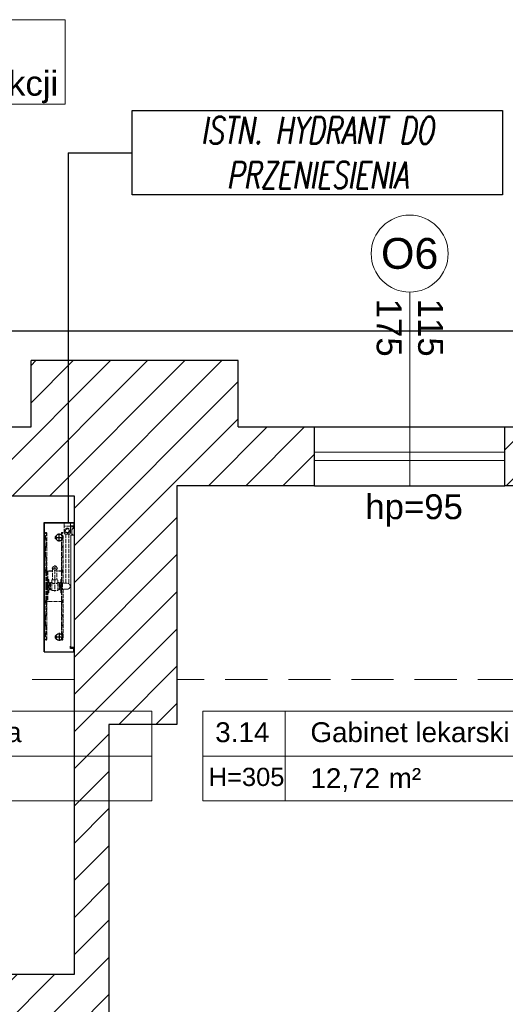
# Model space of a CAD drawing. Header units: millimetres. Extents: x 26866 to 1024070, y -428191 to 408885.
# Tile 35 of 248: x 195951 to 198882, y 257530 to 263472. Entities that reach past the tile are written whole.
import ezdxf

# ---------------------------------------------------------------- set-up
doc = ezdxf.new("R2010")
doc.units = ezdxf.units.MM
doc.header["$LTSCALE"] = 2
doc.linetypes.add('ACAD_ISO02W100', pattern=[15, 12, -3])
doc.linetypes.add('HIDDENX2', pattern=[19.05, 12.7, -6.35])
for name, color, linetype, lineweight in [('0_OPIS', 7, 'Continuous', 13), ('3DPLAN_A_OKNA', 153, 'Continuous', 5), ('3DPLAN_A_TABELKA POMIESZCZEŃ', 7, 'Continuous', 0), ('3DPLAN_A_WYSOKOŚCI ZMIANA', 144, 'HIDDENX2', 5), ('A_STOL_OPIS', 55, 'Continuous', 5), ('A_TXT', 7, 'Continuous', 0), ('A_ZESTAWIENIE STOLARKI', 3, 'Continuous', 15), ('hydrant', 211, 'Continuous', 5), ('Opisy', 7, 'Continuous', 13)]:
    doc.layers.add(name, color=color, linetype=linetype, lineweight=lineweight)
for name, color, linetype in [('3DPLAN_A_KRESKOWANIE 1', 253, 'Continuous'), ('3DPLAN_A_OPIS', 8, 'Continuous'), ('3DPLAN_A_POMIESZCZENIE NUMER', 100, 'Continuous'), ('3DPLAN_K_DZIAŁOWA NISKIE', 134, 'Continuous'), ('3DPLAN_K_NOŚNA', 7, 'Continuous'), ('3DPLAN_K_OBRYS', 243, 'Continuous'), ('3DPLAN_K_OBRYS WIDOK', 242, 'Continuous'), ('A_POMIESZCZENIE OPIS', 100, 'Continuous'), ('DEFAULT', 7, 'Continuous')]:
    doc.layers.add(name, color=color, linetype=linetype)
doc.styles.add('ARIAL', font='arial.ttf')
doc.styles.add('J-ROMANS', font='ROMANS.SHX', dxfattribs={"width": 0.7, "oblique": 10})
doc.styles.add('TABEL1', font='txt')

# ---------------------------------------------------------------- blocks, each defined once
blk = doc.blocks.new('hydrant')
at = {"color": 1, "linetype": 'ACAD_ISO02W100'}
for p, q in [((121.8, 578.2), (110, 578.2)), ((338.5, 577), (110, 577)), ((112.9, 580.5), (112.8, 580.5)), ((129.5, 586), (121.8, 578.2)), ((130.1, 584.7), (122.3, 577)), ((431.5, 586), (129.5, 586)), ((141, 584.7), (130.1, 584.7)), ((141, 584.7), (148.8, 577)), ((141.5, 586), (149.3, 578.2)), ((189.8, 578.2), (149.3, 578.2)), ((197.5, 586), (189.8, 578.2)), ((198.1, 584.7), (190.3, 577)), ((249.5, 584.7), (198.1, 584.7)), ((249.5, 584.7), (257.3, 577)), ((250, 586), (257.8, 578.2)), ((330, 578.2), (257.8, 578.2)), ((339, 586), (330, 578.2)), ((339, 584.3), (330.5, 577)), ((340, 582), (338.5, 582)), ((338.5, 482), (338.5, 582)), ((348, 578.2), (339, 586)), ((347.6, 577), (339, 584.3)), ((340, 482), (340, 582)), ((431.5, 577), (340, 577)), ((523, 571), (340, 571)), ((523, 569.5), (340, 569.5)), ((431.5, 578.2), (348, 578.2)), ((471, 569.5), (392, 569.5)), ((392, 565), (392, 569.5)), ((471, 565), (392, 565)), ((406, 545.2), (406, 511.2)), ((408.5, 546.7), (407.5, 546.7)), ((408, 565), (409, 561)), ((454.5, 546.7), (408, 546.7)), ((409, 577), (409, 578.2)), ((454, 561), (409, 561)), ((410, 554.2), (410.5, 554.7)), ((453, 554.2), (410, 554.2)), ((410, 548.2), (410, 554.2)), ((452.5, 571.5), (410.5, 571.5)), ((452.5, 554.7), (410.5, 554.7)), ((414.5, 554.7), (414.5, 561)), ((431.5, 586), (733.5, 586)), ((431.5, 578.2), (515, 578.2)), ((431.5, 577), (523, 577)), ((448.5, 554.7), (448.5, 561)), ((453, 554.2), (452.5, 554.7)), ((453, 548.2), (453, 554.2)), ((454, 577), (454, 578.2)), ((455, 565), (454, 561)), ((454.5, 546.7), (455.5, 546.7)), ((455, 546.7), (467.5, 546.7)), ((469, 545.2), (469, 511.2)), ((540.8, 541.2), (469, 541.2)), ((471, 565), (471, 569.5)), ((515, 578.2), (524, 586)), ((515.5, 577), (524, 584.3)), ((523, 541.2), (523, 582)), ((524.5, 582), (523, 582)), ((524, 586), (533, 578.2)), ((524, 584.3), (532.6, 577)), ((524.5, 541.2), (524.5, 582)), ((524.5, 577), (753, 577)), ((533, 578.2), (605.3, 578.2)), ((540.8, 546.4), (540.8, 510)), ((613, 586), (605.3, 578.2)), ((613.6, 584.7), (605.8, 577)), ((613.6, 584.7), (665, 584.7)), ((665, 584.7), (672.8, 577)), ((665.5, 586), (673.3, 578.2)), ((673.3, 578.2), (713.8, 578.2)), ((721.5, 586), (713.8, 578.2)), ((722.1, 584.7), (714.3, 577)), ((722.1, 584.7), (733, 584.7)), ((733, 584.7), (740.8, 577)), ((733.5, 586), (741.3, 578.2)), ((741.3, 578.2), (753, 578.2)), ((750.2, 580.5), (750.2, 580.5)), ((338.5, 487), (110, 487)), ((121.8, 485.7), (110, 485.7)), ((112.9, 483.5), (112.8, 483.5)), ((129.5, 478), (121.8, 485.7)), ((130.1, 479.2), (122.3, 487)), ((414, 478), (129.5, 478)), ((141, 479.2), (130.1, 479.2)), ((141, 479.2), (148.8, 487)), ((141.5, 478), (149.3, 485.7)), ((189.8, 485.7), (149.3, 485.7)), ((197.5, 478), (189.8, 485.7)), ((198.1, 479.2), (190.3, 487)), ((249.5, 479.2), (198.1, 479.2)), ((249.5, 479.2), (257.3, 487)), ((250, 478), (257.8, 485.7)), ((330, 485.7), (257.8, 485.7)), ((339, 478), (330, 485.7)), ((339, 479.6), (330.5, 487)), ((340, 482), (338.5, 482)), ((347.6, 487), (339, 479.6)), ((348, 485.7), (339, 478)), ((431.5, 487), (340, 487)), ((431.5, 485.7), (348, 485.7)), ((392, 491.5), (392, 487)), ((471, 491.5), (392, 491.5)), ((471, 487), (392, 487)), ((557.9, 528.2), (398.8, 528.2)), ((408.5, 509.7), (407.5, 509.7)), ((454.5, 509.7), (407.5, 509.7)), ((408, 491.5), (409, 495.5)), ((454, 495.5), (409, 495.5)), ((410, 508.2), (410, 502.2)), ((453, 502.2), (410, 502.2)), ((410, 502.2), (410.5, 501.7)), ((452.5, 501.7), (410.5, 501.7)), ((452.5, 485), (410.5, 485)), ((450.5, 485), (412.5, 485)), ((412.5, 483), (412.5, 485)), ((414, 452.5), (414, 481.5)), ((449, 481.5), (414, 481.5)), ((414.5, 498.3), (414.5, 501.7)), ((448.5, 498.3), (414.5, 498.3)), ((414.5, 495.5), (414.5, 496)), ((448.5, 496), (414.5, 496)), ((416.2, 496), (416.2, 498.3)), ((431.5, 487), (523, 487)), ((431.5, 485.7), (515, 485.7)), ((446.8, 496), (446.8, 498.3)), ((448.5, 498.3), (448.5, 501.7)), ((448.5, 495.5), (448.5, 496)), ((449, 452.5), (449, 481.5)), ((449, 478), (733.5, 478)), ((450.5, 483), (450.5, 485)), ((453, 502.2), (452.5, 501.7)), ((453, 508.2), (453, 502.2)), ((455, 491.5), (454, 495.5)), ((454.5, 509.7), (455.5, 509.7)), ((455.5, 509.7), (467.5, 509.7)), ((540.8, 515.2), (469, 515.2)), ((471, 491.5), (471, 487)), ((515, 485.7), (524, 478)), ((515.5, 487), (524, 479.6)), ((523, 482), (523, 515.2)), ((524.5, 482), (523, 482)), ((524, 479.6), (532.6, 487)), ((524, 478), (533, 485.7)), ((524.5, 482), (524.5, 515.2)), ((524.5, 487), (753, 487)), ((533, 485.7), (605.3, 485.7)), ((613, 478), (605.3, 485.7)), ((613.6, 479.2), (605.8, 487)), ((613.6, 479.2), (665, 479.2)), ((665, 479.2), (672.8, 487)), ((665.5, 478), (673.3, 485.7)), ((673.3, 485.7), (713.8, 485.7)), ((721.5, 478), (713.8, 485.7)), ((722.1, 479.2), (714.3, 487)), ((722.1, 479.2), (733, 479.2)), ((733, 479.2), (740.8, 487)), ((733.5, 478), (741.3, 485.7)), ((741.3, 485.7), (753, 485.7)), ((750.2, 483.5), (750.2, 483.5)), ((746.5, 443.5), (446.5, 443.5)), ((746.5, 461.5), (449, 461.5)), ((752.9, 471.5), (746.5, 466.2)), ((746.5, 438.7), (746.5, 466.2)), ((752.9, 433.5), (746.5, 438.7)), ((752.9, 471.5), (794.5, 471.5)), ((752.9, 433.5), (794.5, 433.5)), ((794.5, 433.5), (780, 433.5)), ((794.5, 471.5), (814.5, 471.5)), ((794.5, 433.5), (794.5, 471.5)), ((794.5, 433.5), (814.5, 433.5)), ((814.5, 433.5), (814.5, 471.5))]:
    blk.add_line(p, q, dxfattribs=at)
for p, q in [((60.9, 411.5), (60.9, 431.5)), ((738.9, 431.5), (60.9, 431.5)), ((738.9, 431.5), (738.9, 411.5)), ((741.3, 421.8), (738.9, 415.6)), ((742.7, 421.3), (738.9, 411.5)), ((771.7, 426), (747.4, 426)), ((771.7, 424.5), (747.4, 424.5)), ((775.4, 422.8), (780.5, 416.1)), ((776.6, 423.7), (781.7, 417)), ((789.4, 423.3), (790.9, 423.3)), ((789.4, 416.5), (789.4, 423.3)), ((790.9, 416.5), (790.9, 423.3)), ((738.9, 411.5), (60.9, 411.5))]:
    blk.add_line(p, q)
for centre, radius in [((540.8, 528.2), 13), ((766.5, 452.5), 14.9), ((766.5, 452.5), 10.8)]:
    blk.add_circle(centre, radius, dxfattribs=at)
for centre, radius, start, end in [((110, 580.5), 3.5, 12.24669, 270), ((110, 580.5), 2.25, 12.35533, 270), ((112.8, 581.1), 0.612, 192.35533, 270), ((112.9, 581.1), 0.612, 270, 12.24669), ((407.5, 545.2), 1.5, 90, 180), ((408.5, 548.2), 1.5, 270, 0), ((410.5, 570), 1.5, 90, 138.18969), ((469.4, 528.2), 23.1, 126.89221, 233.10779), ((452.5, 570), 1.5, 41.81031, 90), ((454.5, 548.2), 1.5, 180, 270), ((467.5, 545.2), 1.5, 0, 90), ((753, 580.5), 3.5, 270, 167.75331), ((750.2, 581.1), 0.612, 167.75331, 270), ((750.2, 581.1), 0.612, 270, 347.64467), ((753, 580.5), 2.25, 270, 167.64467), ((110, 483.5), 3.5, 90, 347.75331), ((110, 483.5), 2.25, 90, 347.64467), ((112.8, 482.8), 0.612, 90, 167.64467), ((112.9, 482.8), 0.612, 347.75331, 90), ((407.5, 511.2), 1.5, 180, 270), ((408.5, 508.2), 1.5, 0, 90), ((410.5, 486.5), 1.5, 210, 270), ((414, 483), 1.5, 180, 270), ((449, 483), 1.5, 270, 0), ((452.5, 486.5), 1.5, 270, 330), ((454.5, 508.2), 1.5, 90, 180), ((467.5, 511.2), 1.5, 270, 0), ((753, 483.5), 3.5, 192.24669, 90), ((750.2, 482.8), 0.612, 90, 192.24669), ((750.2, 482.8), 0.612, 12.35533, 90), ((753, 483.5), 2.25, 192.35533, 90), ((431.5, 452.5), 17.5, 180, 270), ((431.5, 452.5), 17.5, 270, 0)]:
    blk.add_arc(centre, radius, start, end, dxfattribs=at)
for centre, radius, start, end in [((747.4, 419.5), 6.5, 90, 158.96249), ((747.4, 419.5), 5, 90, 158.96249), ((771.7, 419.5), 6.5, 41.18593, 90), ((771.7, 419.5), 5, 41.18593, 90), ((776.5, 413.1), 5, 19.76904, 37.35808), ((785.9, 416.5), 5, 199.76904, 0), ((776.5, 413.1), 6.5, 19.76904, 37.35808), ((785.9, 416.5), 3.5, 199.76904, 0)]:
    blk.add_arc(centre, radius, start, end)
at = {"layer": 'DEFAULT', "linetype": 'ByBlock'}
for p, q in [((35.5, 591.5), (35.5, 411.5)), ((35.5, 591.5), (815.5, 591.5)), ((36.3, 590.7), (36.3, 412.3)), ((36.3, 590.7), (814.7, 590.7)), ((36.3, 590.7), (814.7, 590.7)), ((814.7, 590.7), (814.7, 412.3)), ((815.5, 591.5), (815.5, 411.5)), ((121.3, 527.6), (121.3, 516.6)), ((121.3, 475.3), (121.3, 486.3)), ((129.8, 527.6), (129.8, 516.6)), ((129.8, 475.3), (129.8, 486.3)), ((721.3, 527.6), (721.3, 516.6)), ((721.3, 475.3), (721.3, 486.3)), ((729.8, 527.6), (729.8, 516.6)), ((729.8, 475.3), (729.8, 486.3)), ((56.3, 433.1), (70.1, 433.1)), ((56.3, 412.3), (56.3, 433.1)), ((57.1, 432.3), (70.1, 432.3)), ((57.1, 411.5), (57.1, 432.3)), ((57.1, 411.5), (57.1, 432.3)), ((60.9, 411.5), (60.9, 431.5)), ((70.1, 432.3), (70.1, 433.1)), ((780.5, 432.5), (780.5, 433.5)), ((793.5, 432.5), (780.5, 432.5)), ((780.9, 432.3), (780.9, 433.1)), ((794.7, 433.1), (780.9, 433.1)), ((793.9, 432.3), (780.9, 432.3)), ((793.9, 411.5), (793.9, 432.3)), ((793.9, 411.5), (793.9, 432.3)), ((794.7, 412.3), (794.7, 433.1)), ((35.5, 411.5), (57.1, 411.5)), ((36.3, 412.3), (56.3, 412.3)), ((815.5, 411.5), (793.9, 411.5)), ((814.7, 412.3), (794.7, 412.3))]:
    blk.add_line(p, q, dxfattribs=at)
at = {"layer": 'DEFAULT', "color": 1, "linetype": 'ByBlock'}
for p, q in [((149.9, 501.5), (101.1, 501.5)), ((125.5, 525.9), (125.5, 477.1)), ((701.1, 501.5), (749.9, 501.5)), ((725.5, 525.9), (725.5, 477.1))]:
    blk.add_line(p, q, dxfattribs=at)
at = {"layer": 'DEFAULT', "color": 1, "linetype": 'ACAD_ISO02W100'}
blk.add_line((794.5, 433.5), (780.5, 433.5), dxfattribs=at)
at = {"layer": 'DEFAULT', "linetype": 'ByBlock'}
for centre in [(125.5, 501.5), (725.5, 501.5)]:
    blk.add_circle(centre, 21, dxfattribs=at)
blk = doc.blocks.new('tabelka dla tp')
at = {"layer": '3DPLAN_A_TABELKA POMIESZCZEŃ'}
for p, q in [((49.7, 54), (49.7, 0)), ((0, 27), (243.13, 27))]:
    blk.add_line(p, q, dxfattribs=at)
blk.add_lwpolyline([(0, 54), (243.13, 54), (243.13, 0), (0, 0)], close=True, dxfattribs=at)
at = {"layer": '3DPLAN_A_POMIESZCZENIE NUMER', "color": 7, "style": 'ARIAL'}
blk.add_attdef('NUMER', (2.23, 35.39), '', height=12, dxfattribs=at)
at = {"layer": 'A_POMIESZCZENIE OPIS', "insert": (112.2, 19.75), "char_height": 12, "width": 36.4122, "attachment_point": 1, "style": 'ARIAL'}
blk.add_mtext('{\\C7;m²}', dxfattribs=at)
at = {"layer": 'A_POMIESZCZENIE OPIS', "color": 7, "style": 'ARIAL'}
for tag, p in [('NAZWA', (51.73, 35.39)), ('POWIERZCHNIA', (51.06, 7.24))]:
    blk.add_attdef(tag, p, '', height=12, dxfattribs=at)
blk = doc.blocks.new('III pietrooosoo')
at = {"layer": '3DPLAN_A_KRESKOWANIE 1'}
h = blk.add_hatch(dxfattribs=at)
h.set_pattern_fill('ANSI31', color=256, scale=5, style=0)
h.set_pattern_definition([(45, (29206.918, -39107.05), (-11.22532, 11.22532), [])])
h.paths.add_polyline_path([(26781.49, -39163.58), (26781.49, -38938.58), (26746.49, -38938.58), (26746.49, -39163.58)])
h.paths.add_polyline_path([(26746.49, -39423.63), (26776.05, -39423.63), (26776.05, -39388.27), (26746.49, -39388.27)])
h.paths.add_polyline_path([(26746.49, -38938.58), (26781.49, -38938.58), (26781.49, -39163.58), (26746.49, -39163.58)])
h.paths.add_polyline_path([(27368.97, -39343.08), (27368.97, -39410.08), (27375.97, -39410.08), (27375.97, -39403.08), (27410.97, -39403.08), (27410.97, -39383.75), (27409.39, -39383.75), (27410, -39383.99, -0.310329), (27410.42, -39384.6), (27410.42, -39387.03, -0.216272), (27410.19, -39387.52), (27409.53, -39388.03, -0.076898), (27409.35, -39388.12, 0.840818), (27409.47, -39388.8), (27410.15, -39388.8), (27410.15, -39388.95), (27409.47, -39388.95, -0.840818), (27409.3, -39387.98, 0.076898), (27409.44, -39387.91), (27410.1, -39387.4, 0.216272), (27410.27, -39387.03), (27410.27, -39384.6, 0.310329), (27409.95, -39384.13), (27408.97, -39383.75), (27408.97, -39315.95), (27410.97, -39315.95), (27410.97, -39109.08), (27396.97, -39109.08), (27396.97, -39304.08), (27326.97, -39304.08), (27326.97, -39321.08), (26829.97, -39321.08), (26829.97, -39251.08), (26809.49, -39251.08), (26809.49, -39321.08), (26781.49, -39321.08), (26781.49, -39387.08), (26810.97, -39387.08), (26810.97, -39343.08)])
h.paths.add_polyline_path([(28444.97, -38740.08), (28444.97, -38698.58), (28212, -38698.58), (28212, -38637.58), (28198.97, -38637.58), (28198.97, -38740.08)])
h.paths.add_polyline_path([(28624.46, -38658.58), (28601.97, -38658.58), (28601.97, -38698.58), (28559.97, -38698.58), (28559.97, -38740.08), (28624.46, -38740.08)])
h.paths.add_polyline_path([(28627.97, -38870.19), (28674.81, -38870.19), (28674.81, -38878.08), (28689.97, -38878.08), (28689.97, -38734.08), (28772.97, -38734.08), (28772.97, -38698.58), (28726.97, -38698.58), (28726.97, -38658.58), (28624.46, -38658.58), (28624.46, -38740.08), (28627.97, -38740.08)])
h.paths.add_polyline_path([(28674.81, -38878.08), (28674.81, -38870.19), (28627.97, -38870.19), (28627.97, -38897.19), (28648.97, -38897.19), (28648.97, -38878.08)])
h.paths.add_polyline_path([(28627.97, -38897.19), (28627.97, -38924.19), (28648.97, -38924.19), (28648.97, -38897.19)])
h.paths.add_polyline_path([(28648.97, -38924.19), (28627.97, -38924.19), (28627.97, -39029.08), (28204.97, -39029.08), (28204.97, -39046.08), (28245.97, -39046.08), (28245.97, -39098.08), (28618.97, -39098.08), (28618.97, -39148.34), (28648.97, -39148.34)])
h.paths.add_polyline_path([(28769.97, -39380.08), (28769.97, -39352.58), (28654.97, -39352.58), (28654.97, -39295.58), (28648.97, -39295.58), (28648.97, -39268.08), (28618.97, -39268.08), (28618.97, -39305.08), (28602.97, -39305.08), (28602.97, -39390.58), (28908.97, -39390.58), (28908.97, -39380.08)])
h.paths.add_polyline_path([(29254.97, -39636.08), (29254.97, -39479.08), (29253.97, -39456.08), (29253.97, -39299.08), (29205.97, -39299.08), (29205.97, -39365.08), (29137.97, -39365.08), (29137.97, -39390.58), (29242.97, -39390.58), (29242.97, -39525.58), (29129.97, -39525.58), (29129.97, -39588.58), (28896.97, -39588.58), (28896.97, -39613.08), (29204.97, -39613.08), (29204.97, -39636.08)])
h.paths.add_polyline_path([(28675.97, -39613.08), (28675.97, -39693.93), (28641.97, -39693.93), (28641.97, -39636.08), (28614.97, -39636.08), (28614.97, -39598.08), (28602.97, -39598.08), (28602.97, -39526.58), (28766.97, -39526.58), (28766.97, -39613.08)])
h.paths.add_polyline_path([(28575.62, -39665.5), (28722.88, -39665.5), (28722.88, -39699.91), (28575.62, -39699.91)], flags=9)
h.paths.add_polyline_path([(28641.97, -39693.93), (28641.97, -39906.08), (28675.97, -39906.08), (28675.97, -39693.93)])
h.paths.add_polyline_path([(29060.97, -38734.08), (29060.97, -38698.58), (28887.97, -38698.58), (28887.97, -38734.08)])
h.paths.add_polyline_path([(29348.97, -38734.08), (29348.97, -38698.58), (29324.97, -38698.58), (29324.97, -38658.58), (29199.97, -38658.58), (29199.97, -38698.58), (29175.97, -38698.58), (29175.97, -38734.08)])
h.paths.add_polyline_path([(29636.97, -38698.58), (29463.97, -38698.58), (29463.97, -38734.08), (29636.97, -38734.08)])
h.paths.add_polyline_path([(29924.97, -38734.08), (29924.97, -38698.58), (29901.97, -38698.58), (29901.97, -38658.58), (29776.97, -38658.58), (29776.97, -38698.58), (29751.97, -38698.58), (29751.97, -38734.08)])
h.paths.add_polyline_path([(30039.97, -38734.08), (30234.97, -38734.08), (30234.97, -38698.58), (30039.97, -38698.58)])
h.paths.add_polyline_path([(30524.97, -38734.08), (30524.97, -38698.58), (30502.97, -38698.58), (30502.97, -38658.58), (30377.97, -38658.58), (30377.97, -38698.58), (30349.97, -38698.58), (30349.97, -38734.08)])
h.paths.add_polyline_path([(30834.97, -38734.08), (30834.97, -38698.58), (30641.97, -38698.58), (30641.97, -38734.08)])
h.paths.add_polyline_path([(31048.97, -38768.58), (31550.97, -38768.58), (31550.97, -38841.08), (31594.97, -38841.08), (31594.97, -38734.08), (31625.97, -38734.08), (31625.97, -38698.58), (31098.97, -38698.58), (31098.97, -38658.58), (30973.97, -38658.58), (30973.97, -38698.58), (30948.97, -38698.58), (30948.97, -38734.08), (31048.97, -38734.08)])
h.paths.add_polyline_path([(31550.97, -39073.08), (31594.97, -39073.08), (31594.97, -39018.08), (31550.97, -39018.08)])
h.paths.add_polyline_path([(31550.97, -39378.08), (31594.97, -39378.08), (31594.97, -39250.08), (31550.97, -39250.08)])
h.paths.add_polyline_path([(31594.97, -39684.08), (31594.97, -39554.08), (31550.97, -39554.08), (31550.97, -39684.08)])
h.paths.add_polyline_path([(31594.97, -39915.08), (31594.97, -39860.08), (31550.97, -39860.08), (31550.97, -39915.08)])
h.paths.add_polyline_path([(31550.97, -40194.08), (30944.97, -40194.08), (30944.97, -40267.58), (30973.97, -40267.58), (30973.97, -40307.58), (31098.97, -40307.58), (31098.97, -40267.58), (31625.97, -40267.58), (31625.97, -40194.08), (31594.97, -40194.08), (31594.97, -40092.08), (31550.97, -40092.08), (31550.97, -40194.08)], is_closed=False)
h.paths.add_polyline_path([(30637.97, -40267.58), (30830.97, -40267.58), (30830.97, -40194.08), (30637.97, -40194.08)])
h.paths.add_polyline_path([(30345.97, -40194.08), (30345.97, -40267.58), (30369.97, -40267.58), (30369.97, -40307.58), (30494.97, -40307.58), (30494.97, -40267.58), (30520.97, -40267.58), (30520.97, -40194.08)])
h.paths.add_polyline_path([(30035.97, -40267.58), (30230.97, -40267.58), (30230.97, -40194.08), (30035.97, -40194.08)])
h.paths.add_polyline_path([(29775.97, -40161.08), (29762.97, -40161.08), (29762.97, -40198.08), (29741.97, -40198.08), (29741.97, -40267.58), (29768.97, -40267.58), (29768.97, -40307.58), (29893.97, -40307.58), (29893.97, -40267.58), (29920.97, -40267.58), (29920.97, -40194.08), (29775.97, -40194.08)])
h.paths.add_polyline_path([(29431.97, -40198.08), (29431.97, -40267.58), (29626.97, -40267.58), (29626.97, -40198.08)])
h.paths.add_polyline_path([(29140.97, -40198.08), (29140.97, -40267.58), (29161.97, -40267.58), (29161.97, -40307.58), (29286.97, -40307.58), (29286.97, -40267.58), (29316.97, -40267.58), (29316.97, -40198.08)])
h.paths.add_polyline_path([(28831.97, -40198.08), (28831.97, -40267.58), (29025.97, -40267.58), (29025.97, -40198.08)])
h.paths.add_polyline_path([(28541.97, -40267.58), (28570.97, -40267.58), (28570.97, -40307.58), (28695.97, -40307.58), (28695.97, -40267.58), (28716.97, -40267.58), (28716.97, -40198.08), (28597.43, -40198.08), (28597.12, -40198.34, -2.544085), (28595.08, -40198.08), (28541.97, -40198.08)])
h.paths.add_polyline_path([(28229.97, -40267.58), (28426.97, -40267.58), (28426.97, -40198.08), (28229.97, -40198.08)])
h.paths.add_polyline_path([(28026.62, -40155.72), (28026.62, -40307.58), (28070.97, -40307.58), (28070.97, -40267.58), (28114.97, -40267.58), (28114.97, -40198.08), (28037.97, -40198.08), (28037.97, -40155.72)])
h.paths.add_polyline_path([(28026.62, -40155.72), (27981.97, -40155.72), (27981.97, -40201.08), (27901.97, -40201.08), (27901.97, -40267.58), (27945.97, -40267.58), (27945.97, -40307.58), (28026.62, -40307.58)])
h.paths.add_polyline_path([(27916.97, -39798.79), (27920.06, -39798.79), (27920.06, -39852.79), (27916.97, -39852.79), (27916.97, -39912.08), (27981.97, -39912.08), (27981.97, -40155.72), (28026.62, -40155.72), (28026.62, -39747.08), (27916.97, -39747.08)])
h.paths.add_polyline_path([(28037.97, -39913.08), (28091.97, -39913.08), (28091.97, -39758.08), (28037.97, -39758.08), (28037.97, -39747.08), (28026.62, -39747.08), (28026.62, -40155.72), (28037.97, -40155.72)])
h.paths.add_polyline_path([(27950.97, -39566.08), (27950.97, -39590.08), (27956.97, -39590.08), (27956.97, -39657.08), (28026.62, -39657.08), (28026.62, -39566.08)])
h.paths.add_polyline_path([(28161.97, -39588.08), (28044.97, -39588.08), (28044.97, -39598.08), (28161.97, -39598.08)])
h.paths.add_polyline_path([(27590.97, -40201.08), (27590.97, -40267.58), (27726.97, -40267.58), (27726.97, -40201.08)])
h.paths.add_polyline_path([(26781.49, -40201.08), (26781.49, -40267.58), (27231.97, -40267.58), (27231.97, -40307.58), (27356.97, -40307.58), (27356.97, -40267.58), (27415.97, -40267.58), (27415.97, -40201.08)])
h.paths.add_polyline_path([(26809.49, -40155.72), (26809.49, -40201.08), (26864.97, -40201.08), (26864.97, -40155.72)])
h.paths.add_polyline_path([(26809.49, -40088.08), (26809.49, -40155.72), (26864.97, -40155.72), (26864.97, -40088.08)])
h.paths.add_polyline_path([(26809.49, -40085.08), (26809.49, -40088.08), (26864.97, -40088.08), (26864.97, -40085.08)])
h.paths.add_polyline_path([(26809.49, -39863.08), (26809.49, -39910.08), (26864.97, -39910.08), (26864.97, -39863.08)])
h.paths.add_polyline_path([(27408.97, -39315.57), (27408.97, -39313.41), (27410.97, -39313.49), (27409.05, -39313.49), (27409.05, -39315.49), (27410.97, -39315.57)], flags=16)
h.paths.add_polyline_path([(28819.95, -39558.91), (28843.99, -39558.91), (28843.99, -39578.91), (28819.95, -39578.91)], flags=24)
h.paths.add_polyline_path([(28614.3, -39470.41), (28614.3, -39446.75), (28634.3, -39446.75), (28634.3, -39470.41)], flags=24)
h.paths.add_polyline_path([(28699.15, -39459.32), (28892.58, -39459.32), (28892.58, -39432.32), (28699.15, -39432.32)])
h.paths.add_polyline_path([(28699.15, -39486.32), (28892.58, -39486.32), (28892.58, -39459.32), (28699.15, -39459.32)])
h.paths.add_polyline_path([(28699.15, -39432.32), (28892.58, -39432.32), (28892.58, -39486.32), (28699.15, -39486.32)])
h.paths.add_polyline_path([(31282.92, -38730.77), (31332.19, -38730.77), (31332.19, -38753), (31282.92, -38753)], flags=24)
h.paths.add_polyline_path([(31048.16, -38730.77), (31088.89, -38730.77), (31088.89, -38753), (31048.16, -38753)], flags=24)
h.paths.add_polyline_path([(31265.16, -38739.9, 1), (31262.75, -38738.09, 1)], flags=16)
h.paths.add_polyline_path([(28712.1, -39463.64), (28749.15, -39463.64), (28749.15, -39484.06), (28712.1, -39484.06)], flags=8)
h.paths.add_polyline_path([(28712.64, -39435.93), (28779.46, -39435.93), (28779.46, -39457.46), (28712.64, -39457.46)], flags=8)
h.paths.add_polyline_path([(28654.68, -39435.89), (28689.53, -39435.89), (28689.53, -39454.15), (28654.68, -39454.15)], flags=8)
h.paths.add_polyline_path([(28758.66, -39460.57), (28782.82, -39460.57), (28782.82, -39484.57), (28758.66, -39484.57)], flags=8)
h.paths.add_polyline_path([(28699.15, -39460.89), (28699.15, -39483.13), (28699.62, -39483.13), (28699.62, -39460.89)], flags=8)
at = {"layer": '3DPLAN_A_OPIS', "lineweight": 0, "transparency": 33554687}
h = blk.add_hatch(dxfattribs=at)
h.set_pattern_fill('ANSI31', color=1)
h.set_pattern_definition([(45, (-708.4828, 5623.021), (-2.24506403, 2.24506403), [])])
h.paths.add_polyline_path([(31040.47, -39540.09), (31025.97, -39540.09), (31025.97, -39571.08), (31040.47, -39571.08), (31040.47, -39540.09)], is_closed=False)
h.paths.add_polyline_path([(31025.97, -39356.08), (31025.97, -39437.09), (31040.47, -39437.09), (31040.47, -39356.08), (31025.97, -39356.08)], is_closed=False)
h.paths.add_polyline_path([(31025.97, -39276.02), (31025.97, -39302.08), (31040.47, -39302.08), (31040.47, -39276.02), (31025.97, -39276.02)], is_closed=False)
h.paths.add_polyline_path([(30899.46, -39133.34), (30899.46, -39148.34), (31025.47, -39148.34), (31025.47, -39173.02), (31040.47, -39173.02), (31040.47, -38911.08), (31025.47, -38911.08), (31025.47, -39133.34), (30899.46, -39133.34)], is_closed=False)
h.paths.add_polyline_path([(31031.51, -38983.4), (31047.93, -38983.4), (31047.93, -39003.4), (31031.51, -39003.4)], flags=9)
h.paths.add_polyline_path([(31031.51, -39079.16), (31047.93, -39079.16), (31047.93, -39099.16), (31031.51, -39099.16)], flags=9)
h.paths.add_polyline_path([(31040.47, -38911.08), (31040.47, -38842.38), (31025.47, -38842.38), (31025.47, -38911.08), (31040.47, -38911.08)], is_closed=False)
h.paths.add_polyline_path([(31025.47, -38842.38), (31040.47, -38842.38), (31040.47, -38777.72), (31025.47, -38777.72), (31025.47, -38842.38)], is_closed=False)
h.paths.add_polyline_path([(31040.47, -38777.72), (31040.47, -38734.08), (31025.47, -38734.08), (31025.47, -38777.72), (31040.47, -38777.72)], is_closed=False)
h.paths.add_polyline_path([(30751.44, -38768.58), (30751.44, -38734.08), (30736.44, -38734.08), (30736.44, -38768.58), (30751.44, -38768.58)], is_closed=False)
h.paths.add_polyline_path([(30736.44, -39133.34), (30617.47, -39133.34), (30617.47, -39148.34), (30796.46, -39148.34), (30796.46, -39133.34), (30751.44, -39133.34), (30751.44, -38768.58), (30736.44, -38768.58), (30736.44, -39133.34)], is_closed=False)
h.paths.add_polyline_path([(30359.46, -39133.34), (30359.46, -39148.34), (30514.47, -39148.34), (30514.47, -39133.34), (30444.47, -39133.34), (30444.47, -38911.08), (30429.47, -38911.08), (30429.47, -39133.34), (30359.46, -39133.34)], is_closed=False)
h.paths.add_polyline_path([(30429.47, -38911.08), (30444.47, -38911.08), (30444.47, -38851.08), (30429.47, -38851.08), (30429.47, -38911.08)], is_closed=False)
h.paths.add_polyline_path([(30444.47, -38777.72), (30429.47, -38777.72), (30429.47, -38842.38), (30444.47, -38842.38), (30444.47, -38777.72)], is_closed=False)
h.paths.add_polyline_path([(30429.47, -38734.08), (30429.47, -38777.72), (30444.47, -38777.72), (30444.47, -38734.08), (30429.47, -38734.08)], is_closed=False)
h.paths.add_polyline_path([(30177.51, -38734.08), (30162.51, -38734.08), (30162.51, -38768.58), (30177.51, -38768.58), (30177.51, -38734.08)], is_closed=False)
h.paths.add_polyline_path([(30162.51, -38862.1), (30177.51, -38862.1), (30177.51, -38768.58), (30162.51, -38768.58), (30162.51, -38862.1)], is_closed=False)
h.paths.add_polyline_path([(30162.51, -39133.34), (30071.47, -39133.34), (30071.47, -39148.34), (30256.46, -39148.34), (30256.46, -39133.34), (30177.51, -39133.34), (30177.51, -39005.38), (30162.51, -39005.38), (30162.51, -39133.34)], is_closed=False)
h.paths.add_polyline_path([(29898.47, -38734.08), (29883.47, -38734.08), (29883.47, -38768.58), (29898.47, -38768.58), (29898.47, -38734.08)], is_closed=False)
h.paths.add_polyline_path([(29898.47, -38851.08), (29898.47, -38768.58), (29883.47, -38768.58), (29883.47, -38851.08), (29898.47, -38851.08)], is_closed=False)
h.paths.add_polyline_path([(29744.51, -39133.34), (29744.51, -39148.34), (29858.97, -39148.34), (29858.97, -39163.08), (29870.97, -39163.08), (29870.97, -39148.34), (29968.47, -39148.34), (29968.47, -39133.34), (29898.47, -39133.34), (29898.47, -38851.08), (29883.47, -38851.08), (29883.47, -39133.34), (29744.51, -39133.34)], is_closed=False)
h.paths.add_polyline_path([(29501.43, -39133.34), (29501.43, -39148.34), (29641.51, -39148.34), (29641.51, -39133.34), (29596.47, -39133.34), (29596.47, -38851.08), (29581.47, -38851.08), (29581.47, -39133.34), (29501.43, -39133.34)], is_closed=False)
h.paths.add_polyline_path([(29596.47, -38851.08), (29596.47, -38768.58), (29581.47, -38768.58), (29581.47, -38851.08), (29596.47, -38851.08)], is_closed=False)
h.paths.add_polyline_path([(29581.47, -38768.58), (29596.47, -38768.58), (29596.47, -38734.08), (29581.47, -38734.08), (29581.47, -38768.58)], is_closed=False)
h.paths.add_polyline_path([(29294.47, -38734.08), (29279.47, -38734.08), (29279.47, -38768.58), (29294.47, -38768.58), (29294.47, -38734.08)], is_closed=False)
h.paths.add_polyline_path([(29294.47, -38851.08), (29294.47, -38768.58), (29279.47, -38768.58), (29279.47, -38851.08), (29294.47, -38851.08)], is_closed=False)
h.paths.add_polyline_path([(28912.42, -39133.34), (28912.42, -39148.34), (29086.43, -39148.34), (29086.43, -39133.34), (28992.47, -39133.34), (28992.47, -39005.38), (28977.47, -39005.38), (28977.47, -39133.34), (28912.42, -39133.34)], is_closed=False)
h.paths.add_polyline_path([(28992.47, -38851.08), (28992.47, -38768.58), (28977.47, -38768.58), (28977.47, -38851.08), (28992.47, -38851.08)], is_closed=False)
h.paths.add_polyline_path([(28992.47, -38734.08), (28977.47, -38734.08), (28977.47, -38768.58), (28992.47, -38768.58), (28992.47, -38734.08)], is_closed=False)
h.paths.add_polyline_path([(28992.47, -38862.1), (28992.47, -38851.08), (28977.47, -38851.08), (28977.47, -38862.1), (28992.47, -38862.1)], is_closed=False)
h.paths.add_polyline_path([(28648.97, -39148.34), (28809.42, -39148.34), (28809.42, -39133.34), (28648.97, -39133.34), (28648.97, -39148.34)], is_closed=False)
h.paths.add_polyline_path([(31030.4, -38739.9, 1), (31027.99, -38738.09, 1), (31030.4, -38739.9, 1)], is_closed=False, flags=16)
h.paths.add_polyline_path([(30742.48, -39079.16), (30758.91, -39079.16), (30758.91, -39099.16), (30742.48, -39099.16)], flags=24)
h.paths.add_polyline_path([(30435.51, -39079.16), (30451.93, -39079.16), (30451.93, -39099.16), (30435.51, -39099.16)], flags=24)
h.paths.add_polyline_path([(30435.51, -39008.4), (30451.93, -39008.4), (30451.93, -39028.4), (30435.51, -39028.4)], flags=24)
h.paths.add_polyline_path([(29889.51, -39079.16), (29905.93, -39079.16), (29905.93, -39099.16), (29889.51, -39099.16)], flags=24)
h.paths.add_polyline_path([(29587.51, -39079.16), (29603.93, -39079.16), (29603.93, -39099.16), (29587.51, -39099.16)], flags=24)
h.paths.add_polyline_path([(28983.51, -39079.16), (28999.93, -39079.16), (28999.93, -39099.16), (28983.51, -39099.16)], flags=24)
at = {"layer": '3DPLAN_A_OKNA'}
for p, q in [((28772.97, -38713.83), (28887.97, -38713.83)), ((28772.97, -38718.83), (28887.97, -38718.83))]:
    blk.add_line(p, q, dxfattribs=at)
at = {"layer": '3DPLAN_A_WYSOKOŚCI ZMIANA'}
for p, q in [((28627.97, -38851.08), (28046.47, -38851.08)), ((30420.97, -38851.08), (28689.97, -38851.08))]:
    blk.add_line(p, q, dxfattribs=at)
at = {"layer": '3DPLAN_K_DZIAŁOWA NISKIE'}
blk.add_line((28772.97, -38734.08), (28887.97, -38734.08), dxfattribs=at)
at = {"layer": '3DPLAN_K_NOŚNA'}
for p, q in [((28772.97, -38734.08), (28772.97, -38698.58)), ((28887.97, -38734.08), (28887.97, -38698.58)), ((28689.97, -38734.08), (28689.97, -38878.08)), ((28772.97, -38734.08), (28689.97, -38734.08)), ((29060.97, -38734.08), (28887.97, -38734.08)), ((28559.97, -38740.08), (28627.97, -38740.08)), ((28627.97, -38740.08), (28627.97, -39029.08)), ((28648.97, -38878.08), (28648.97, -39148.34)), ((28689.97, -38878.08), (28648.97, -38878.08)), ((28627.97, -39029.08), (28204.97, -39029.08))]:
    blk.add_line(p, q, dxfattribs=at)
at = {"layer": '3DPLAN_K_OBRYS'}
for p, q in [((28726.97, -38658.58), (28601.97, -38658.58)), ((28601.97, -38698.58), (28601.97, -38658.58)), ((28726.97, -38698.58), (28726.97, -38658.58)), ((28559.97, -38698.58), (28601.97, -38698.58)), ((28726.97, -38698.58), (28772.97, -38698.58)), ((28887.97, -38698.58), (29060.97, -38698.58))]:
    blk.add_line(p, q, dxfattribs=at)
at = {"layer": '3DPLAN_K_OBRYS WIDOK'}
for p, q in [((28212, -38640.58), (31677.49, -38640.58)), ((28772.97, -38698.58), (28887.97, -38698.58))]:
    blk.add_line(p, q, dxfattribs=at)
at = {"layer": 'A_STOL_OPIS'}
blk.add_line((28830.47, -38617.22), (28830.47, -38734.08), dxfattribs=at)
at = {"layer": 'A_TXT', "color": 1, "lineweight": 30}
for q in [(28624.46, -38756.14), (28662.96, -38533.14)]:
    blk.add_line((28624.46, -38533.14), q, dxfattribs=at)
blk.add_lwpolyline([(28662.96, -38507.74), (28886.54, -38507.74), (28886.54, -38558.53), (28662.96, -38558.53)], close=True, dxfattribs=at)
at = {"layer": 'A_ZESTAWIENIE STOLARKI', "ltscale": 0.25}
blk.add_circle((28830.47, -38594), 23.22, dxfattribs=at)
at = {"layer": 'Opisy', "ltscale": 0.5}
blk.add_lwpolyline([(28328.39, -38503.86), (28622.48, -38503.86), (28622.48, -38452.85), (28328.39, -38452.85)], close=True, dxfattribs=at)
at = {"layer": '3DPLAN_A_TABELKA POMIESZCZEŃ', "ltscale": 0.5}
ref = blk.add_blockref('tabelka dla tp', (28431.68, -38924.19), dxfattribs=at)
ref.add_attrib('NUMER', '3.13', (28439.2, -38888.8), dxfattribs={"layer": '3DPLAN_A_POMIESZCZENIE NUMER', "color": 0, "height": 12, "style": 'ARIAL'})
ref.add_attrib('NAZWA', 'Kl. schodowa', (28496.63, -38888.8), dxfattribs={"layer": 'A_POMIESZCZENIE OPIS', "color": 0, "height": 12, "style": 'ARIAL'})
ref.add_attrib('POWIERZCHNIA', '16,40', (28496.63, -38916.55), dxfattribs={"layer": 'A_POMIESZCZENIE OPIS', "color": 0, "height": 12, "style": 'ARIAL'})
ref = blk.add_blockref('tabelka dla tp', (28705.62, -38924.19), dxfattribs=at)
ref.add_attrib('NUMER', '3.14', (28713.15, -38888.8), dxfattribs={"layer": '3DPLAN_A_POMIESZCZENIE NUMER', "color": 0, "height": 12, "style": 'ARIAL'})
ref.add_attrib('NAZWA', 'Gabinet lekarski', (28770.58, -38888.8), dxfattribs={"layer": 'A_POMIESZCZENIE OPIS', "color": 0, "height": 12, "style": 'ARIAL'})
ref.add_attrib('POWIERZCHNIA', '12,72', (28770.58, -38916.55), dxfattribs={"layer": 'A_POMIESZCZENIE OPIS', "color": 0, "height": 12, "style": 'ARIAL'})
at = {"layer": 'hydrant', "ltscale": 169.333333, "xscale": 0.09999999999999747, "yscale": 0.09999999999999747, "zscale": 0.09999999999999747, "rotation": 89.99999999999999}
blk.add_blockref('hydrant', (28669.12, -38837.85), dxfattribs=at)
at = {"layer": '3DPLAN_A_OPIS', "color": 1, "lineweight": 30, "style": 'ARIAL'}
blk.add_attdef('31,21M2', (31149.87, -39031.42), '', height=12, dxfattribs=at)
at = {"layer": '3DPLAN_A_TABELKA POMIESZCZEŃ', "color": 7, "ltscale": 0.5, "insert": (28709.17, -38904.26), "char_height": 11, "width": 59.2068, "attachment_point": 1, "style": 'ARIAL'}
blk.add_mtext('H=305', dxfattribs=at)
at = {"layer": '3DPLAN_A_TABELKA POMIESZCZEŃ', "ltscale": 0.5, "style": 'ARIAL'}
blk.add_attdef('REJESTRACJA', (28148.53, -39789.87), '', height=12, dxfattribs=at)
at = {"layer": 'A_STOL_OPIS', "ltscale": 0.2, "insert": (28830.47, -38638.7), "char_height": 15, "attachment_point": 5, "rotation": 270, "style": 'TABEL1'}
blk.add_mtext_dynamic_manual_height_columns('\\pxqc;{\\fArial|b0|i0|c238|p34;115\\P175}', width=72.9007, gutter_width=100, heights=[0], dxfattribs=at)
at = {"layer": 'A_TXT', "color": 1, "lineweight": 30, "insert": (28774.75, -38533.14), "char_height": 16.2, "width": 223.5808, "attachment_point": 5, "style": 'J-ROMANS'}
blk.add_mtext('ISTN. HYDRANT DO PRZENIESIENIA', dxfattribs=at)
at = {"layer": 'A_ZESTAWIENIE STOLARKI', "ltscale": 0.2, "style": 'TABEL1'}
for s, insert, char_height, attachment_point in [('{\\fArial|b0|i0|c238|p34;O6}', (28830.47, -38594), 18.59, 5), ('\\pxqc;{\\fArial|b0|i0|c238|p34;hp=95}', (28796.68, -38739.23), 15, 1)]:
    blk.add_mtext_dynamic_manual_height_columns(s, width=72.9007, gutter_width=100, heights=[0], dxfattribs=dict(at, insert=insert, char_height=char_height, attachment_point=attachment_point))
at = {"layer": 'Opisy', "ltscale": 0.5, "insert": (28340.1, -38458.71), "char_height": 15, "width": 685.9992, "attachment_point": 1, "style": 'ARIAL'}
blk.add_mtext('Projektowany\\Pszyb windy wg. PT konstrukcji', dxfattribs=at)

msp = doc.modelspace()

# ---------------------------------------------------------------- block references
at = {"layer": '0_OPIS', "xscale": 10, "yscale": 10, "zscale": 10}
msp.add_blockref('III pietrooosoo', (-90000, 648000), dxfattribs=at)

doc.saveas('drawing.dxf')
